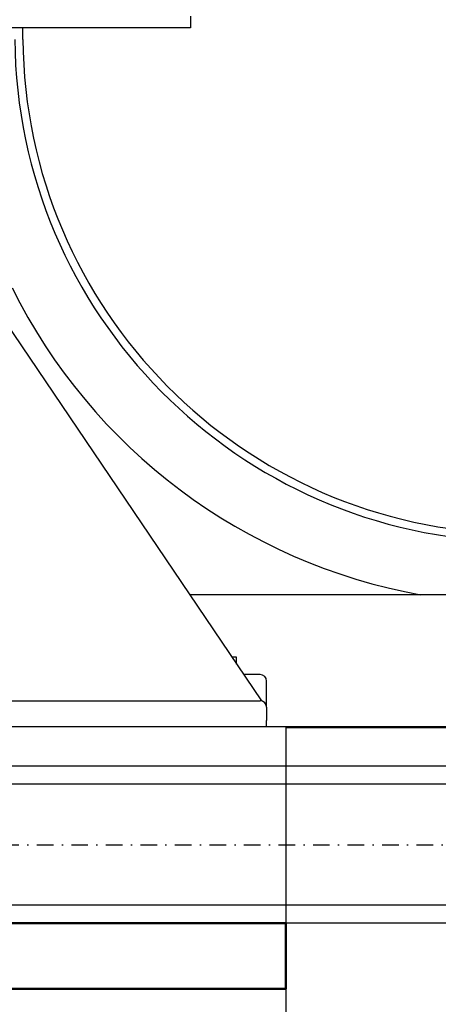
# Model space of a CAD drawing. Header units: centimetres. Extents: x 0 to 55409, y -2708 to 14680.
# Tile 204 of 215: x 53652 to 53684, y 4508 to 4584. Entities that reach past the tile are written whole.
import ezdxf

# ---------------------------------------------------------------- set-up
doc = ezdxf.new("R2010")
doc.units = ezdxf.units.CM
doc.header["$LTSCALE"] = 0.01
doc.linetypes.add('DASHDOT2', pattern=[12.7, 6.35, -3.175, 0, -3.175])
doc.layers.add('A-Grid', color=191, linetype='DASHDOT2')
doc.layers.add('A-konstrukcja', color=7, linetype='Continuous')
doc.layers.add('CKSCIANY_PRZEKR', color=6, linetype='Continuous', lineweight=50)
doc.styles.add('SEACAD_Solid_Edge_ISO', font='seiso.ttf')
doc.dimstyles.new('ISO_(mm)', dxfattribs={"dimtxt": 140, "dimasz": 140, "dimexe": 70, "dimexo": 0, "dimgap": 35, "dimtad": 1, "dimtxsty": 'SEACAD_Solid_Edge_ISO', "dimblk1": '_SE_FILLED', "dimblk2": '_SE_FILLED', "dimsah": 1, "dimcen": 70, "dimadec": 0, "dimazin": 0, "dimtfac": 0.5, "dimtmove": 0, "dimatfit": 3, "dimfxl": 1, "dimarcsym": 0})

# ---------------------------------------------------------------- blocks, each defined once
blk = doc.blocks.new('_SE_FILLED')
at = {"color": 0}
blk.add_line((0, 0), (-1, 0), dxfattribs=at)
blk.add_solid([(0, 0), (-1, -0.1665), (-1, 0.1665), (0, 0)], dxfattribs=at)
blk = doc.blocks.new('*D268')
at = {"color": 0, "linetype": 'Continuous', "lineweight": -2}
for p, q in [((0, -690), (-345.11, -690)), ((-275.11, -4050), (-275.11, -830)), ((298, -4190), (-345.11, -4190))]:
    blk.add_line(p, q, dxfattribs=at)
at = {"color": 0, "lineweight": -2, "xscale": 140, "yscale": 140, "zscale": 140}
for p, rotation in [((-275.11, -690), 90), ((-275.11, -4190), 270)]:
    blk.add_blockref('_SE_FILLED', p, dxfattribs=dict(at, rotation=rotation))
at = {"color": 0, "insert": (-380.11, -2440), "char_height": 140, "attachment_point": 5, "rotation": 90, "style": 'SEACAD_Solid_Edge_ISO'}
blk.add_mtext('\\A1;3500', dxfattribs=at)
blk = doc.blocks.new('*D267')
at = {"color": 0, "linetype": 'Continuous', "lineweight": -2}
for p, q in [((200, -200), (-345.43, -200)), ((-275.43, -550), (-275.43, -340)), ((200, -690), (-345.43, -690))]:
    blk.add_line(p, q, dxfattribs=at)
at = {"color": 0, "lineweight": -2, "xscale": 140, "yscale": 140, "zscale": 140}
for p, rotation in [((-275.43, -200), 90), ((-275.43, -690), 270)]:
    blk.add_blockref('_SE_FILLED', p, dxfattribs=dict(at, rotation=rotation))
at = {"color": 0, "insert": (-380.43, -445), "char_height": 140, "attachment_point": 5, "rotation": 90, "style": 'SEACAD_Solid_Edge_ISO'}
blk.add_mtext('\\A1;490', dxfattribs=at)
blk = doc.blocks.new('A$7E8814B2933187')
at = {"color": 7, "linetype": 'Continuous'}
for p, q in [((0, -690), (0, 0)), ((200, -690), (200, -200)), ((734.17, -617), (734.17, -211.5)), ((220, -300.2), (220, -670.2)), ((509.257, -475.467), (219.897, -671.211)), ((725.38, -488.763), (734.17, -488.686)), ((301, -916), (301, -616.347)), ((739.27, -617), (734.17, -617)), ((743.217, -617), (739.27, -617)), ((248, -652.2), (253.2, -652.2)), ((253.2, -652.2), (253.2, -648.682)), ((240, -670.2), (240, -657.612)), ((200, -675.2), (205, -675.2)), ((215, -675.2), (205, -675.2)), ((215, -675.2), (235, -675.2)), ((200, -690), (0, -690)), ((199.7, -690), (199.7, -4190)), ((200, -4190), (200, -690))]:
    blk.add_line(p, q, dxfattribs=at)
for centre, radius, start, end in [((728.705, -869.748), 434.5, 116.384563, 169.853833), ((728.705, -869.748), 387.142, 90.5, 179), ((728.705, -869.748), 381, 90.5, 179), ((215, -670.2), 5, 270, 0), ((235, -670.2), 5, 270, 0)]:
    blk.add_arc(centre, radius, start, end, dxfattribs=at)
for base, p1, p2, picture, middle, dimtype in [((-275.426, -200), (200, -690), (200, -200), '*D267', (-275.426, -445), 161), ((-275.106, -690), (298, -4190), (0, -690), '*D268', (-275.106, -2440), 160)]:
    dim = blk.add_linear_dim(base=base, p1=p1, p2=p2, angle=90, text='\\A1;<>', dimstyle='ISO_(mm)', dxfattribs=at)
    dim.commit()
    dim.dimension.update_dxf_attribs({"geometry": picture, "text_midpoint": middle, "dimtype": dimtype})

msp = doc.modelspace()

# ---------------------------------------------------------------- linework, layer by layer
at = {"layer": 'A-Grid', "ltscale": 20}
msp.add_line((53365.419, 4520.604), (54135.635, 4520.604), dxfattribs=at)
at = {"layer": 'A-konstrukcja'}
for p, q in [((54022.23, 4526.604), (53623.23, 4526.604)), ((54022.23, 4525.223), (53623.23, 4525.223)), ((54022.23, 4515.985), (53623.23, 4515.985)), ((54022.23, 4514.604), (53589.88, 4514.604))]:
    msp.add_line(p, q, dxfattribs=at)
at = {"layer": 'CKSCIANY_PRZEKR'}
msp.add_line((53672.23, 4509.604), (53585.009, 4509.604), dxfattribs=at)
msp.add_lwpolyline([(53603.23, 5776.604), (53603.23, 5764.604), (53437.369, 5145.604), (53603.23, 4526.604), (53603.23, 4514.604), (53672.23, 4514.604), (53672.23, 4509.604)], dxfattribs=at)

# ---------------------------------------------------------------- block references
at = {"layer": 'A-konstrukcja', "xscale": 0.1, "yscale": 0.1, "zscale": 0.1, "rotation": 90}
msp.add_blockref('A$7E8814B2933187', (53603.23, 4509.604), dxfattribs=at)

doc.saveas('drawing.dxf')
